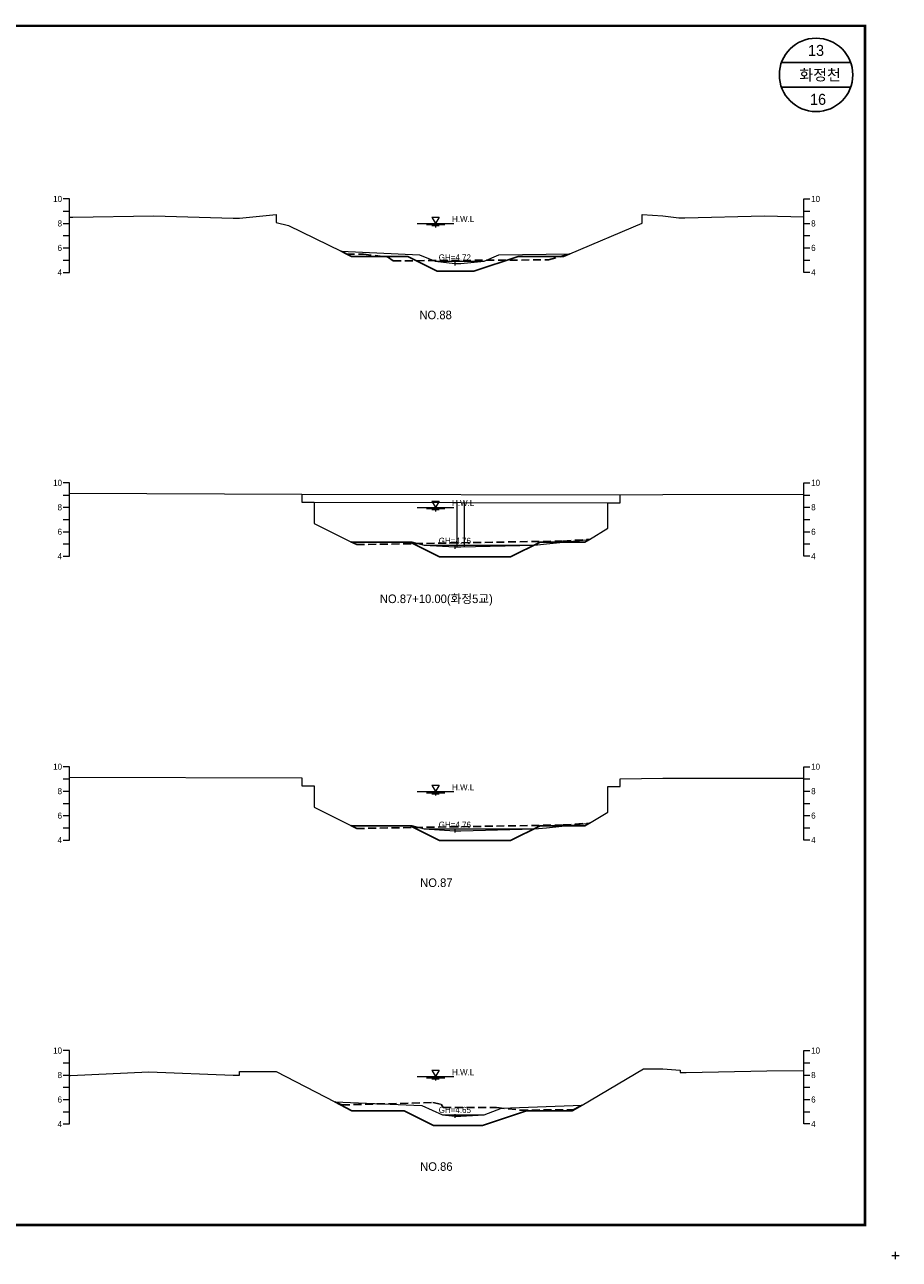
# Model space of a CAD drawing. Header units: metres. Extents: x 14497 to 21228, y -537 to 5153.
# Tile 34 of 40: x 18138 to 18853, y 2057 to 3066. Entities that reach past the tile are written whole.
import ezdxf
from ezdxf.enums import TextEntityAlignment as Align

# ---------------------------------------------------------------- set-up
doc = ezdxf.new("R2010")
doc.units = ezdxf.units.M
doc.linetypes.add('DASHED2', pattern=[9.525, 6.35, -3.175])
for name, color, linetype in [('96년횡단', 160, 'DASHED2'), ('BOX', 6, 'CONTINUOUS'), ('DT2', 7, 'CONTINUOUS'), ('SWL', 7, 'CONTINUOUS'), ('계획', 6, 'CONTINUOUS')]:
    doc.layers.add(name, color=color, linetype=linetype)
for name, color, linetype, lineweight in [('DT1', 3, 'CONTINUOUS', 0), ('GT1', 2, 'CONTINUOUS', 0), ('LT1', 4, 'CONTINUOUS', 0), ('ST1', 7, 'CONTINUOUS', 0)]:
    doc.layers.add(name, color=color, linetype=linetype, lineweight=lineweight)
doc.styles.get("Standard").update_dxf_attribs({"font": 'Gulim.ttf'})

# ---------------------------------------------------------------- blocks, each defined once
blk = doc.blocks.new('SWL')
at = {"layer": 'LT1'}
for p, q in [((-15, 0), (15, 0)), ((-3, 5.2), (3, 5.2)), ((-3, 5.2), (0, 0)), ((3, 5.2), (0, 0)), ((-7.5, -0.9), (7.5, -0.9)), ((-3, -1.8), (3, -1.8)), ((-0.4, -2.7), (0.4, -2.7))]:
    blk.add_line(p, q, dxfattribs=at)

msp = doc.modelspace()

# ---------------------------------------------------------------- linework, layer by layer
at = {"layer": '96년횡단'}
for points in [[(18396.9, 2880.8), (18401.6, 2878.5), (18415.3, 2878.5), (18434.8, 2876.2), (18439.6, 2873), (18566.4, 2873.8), (18583.9, 2878.8)], [(18404.9, 2643.4), (18409.7, 2641.1), (18578.5, 2644), (18599.9, 2645.4)], [(18404.9, 2411.4), (18409.7, 2409.1), (18578.5, 2412), (18599.9, 2413.4)], [(18391.9, 2185.6), (18397.7, 2183.2), (18471.9, 2185.1), (18478.8, 2183.8), (18480.5, 2181.1), (18523.9, 2181), (18543.4, 2179), (18586.6, 2179.1), (18593.9, 2183.1)]]:
    msp.add_lwpolyline(points, dxfattribs=at)
at = {"layer": 'BOX'}
for p, q in [((18813.3, 3035), (18756.7, 3035)), ((18813.3, 3015), (18756.7, 3015))]:
    msp.add_line(p, q, dxfattribs=at)
at = {"layer": 'BOX', "const_width": 2}
msp.add_lwpolyline([(17425, 2085), (18825, 2085), (18825, 3065), (17425, 3065)], close=True, dxfattribs=at)
at = {"layer": 'BOX'}
msp.add_circle((18785, 3025), 30, dxfattribs=at)
at = {"layer": 'DT1'}
for p, q in [((18473.9, 2872.8), (18513.9, 2872.8)), ((18364.9, 2682.4), (18624.9, 2681.8)), ((18374.9, 2675.9), (18614.9, 2675.3)), ((18491.9, 2639.2), (18491.9, 2675.6)), ((18497.9, 2639.2), (18497.9, 2675.6)), ((18464.9, 2640.7), (18554.9, 2640.7)), ((18464.9, 2408.7), (18554.9, 2408.7)), ((18479.9, 2175.1), (18513.9, 2175.1))]:
    msp.add_line(p, q, dxfattribs=at)
at = {"layer": 'GT1'}
for points in [[(18175, 2908.8), (18177.9, 2908.8), (18243.9, 2909.8), (18308.9, 2907.8), (18313.9, 2907.8), (18343.9, 2910.8), (18343.9, 2904.3), (18353.9, 2901.8), (18396.9, 2880.8), (18460.9, 2877.8), (18473.9, 2872.8), (18489.9, 2870.8), (18494.9, 2870.8), (18513.9, 2872.8), (18525.9, 2877.8), (18583.9, 2878.8), (18642.9, 2903.8), (18642.9, 2910.8), (18659.9, 2909.8), (18672.9, 2908.2), (18677.9, 2908.2), (18742.9, 2909.7), (18775, 2908.9)], [(18489.9, 2872.3), (18489.9, 2869.3)], [(18489.9, 2872.3), (18489.9, 2869.3)], [(18175, 2683), (18364.9, 2682.4), (18364.9, 2675.9), (18374.9, 2675.9), (18374.9, 2658.4), (18404.9, 2643.4), (18454.9, 2643.4), (18464.9, 2640.7), (18489.9, 2639.2), (18494.9, 2639.2), (18554.9, 2640.7), (18564.9, 2641.7), (18599.9, 2645.4), (18614.9, 2654.4), (18614.9, 2675.3), (18624.9, 2675.3), (18624.9, 2681.8), (18659.9, 2682.1), (18775, 2682.2)], [(18489.9, 2640.7), (18489.9, 2637.7)], [(18489.9, 2640.7), (18489.9, 2637.7)], [(18175, 2451), (18364.9, 2450.4), (18364.9, 2443.9), (18374.9, 2443.9), (18374.9, 2426.4), (18404.9, 2411.4), (18454.9, 2411.4), (18464.9, 2408.7), (18489.9, 2407.2), (18494.9, 2407.2), (18554.9, 2408.7), (18564.9, 2409.7), (18599.9, 2413.4), (18614.9, 2422.4), (18614.9, 2443.3), (18624.9, 2443.3), (18624.9, 2449.8), (18659.9, 2450.1), (18775, 2450.2)], [(18489.9, 2408.7), (18489.9, 2405.7)], [(18489.9, 2408.7), (18489.9, 2405.7)], [(18175, 2207.1), (18175.9, 2207.1), (18239.9, 2210.1), (18308.9, 2207.6), (18313.9, 2207.6), (18313.9, 2210.6), (18343.9, 2210.6), (18391.9, 2185.6), (18462.9, 2182.6), (18479.9, 2175.1), (18489.9, 2174.1), (18494.9, 2174.1), (18513.9, 2175.1), (18527.9, 2180.6), (18593.9, 2183.1), (18643.9, 2212.6), (18659.9, 2212.6), (18673.9, 2211.6), (18673.9, 2209.6), (18678.9, 2209.6), (18744.9, 2211), (18775, 2211.3)], [(18489.9, 2175.6), (18489.9, 2172.6)], [(18489.9, 2175.6), (18489.9, 2172.6)]]:
    msp.add_lwpolyline(points, dxfattribs=at)
at = {"layer": 'LT1'}
for p, q in [((18847, 2060), (18853, 2060)), ((18847, 2060), (18853, 2060)), ((18847, 2060), (18853, 2060)), ((18847, 2060), (18853, 2060)), ((18850, 2057), (18850, 2063)), ((18850, 2057), (18850, 2063)), ((18850, 2057), (18850, 2063)), ((18850, 2057), (18850, 2063))]:
    msp.add_line(p, q, dxfattribs=at)
at = {"layer": 'ST1'}
for p, q in [((18175, 2923.6), (18170, 2923.6)), ((18175, 2863.6), (18175, 2923.6)), ((18775, 2863.6), (18775, 2923.6)), ((18775, 2923.6), (18780, 2923.6)), ((18170, 2913.6), (18175, 2913.6)), ((18775, 2913.6), (18780, 2913.6)), ((18170, 2903.6), (18175, 2903.6)), ((18775, 2903.6), (18780, 2903.6)), ((18170, 2893.6), (18175, 2893.6)), ((18775, 2893.6), (18780, 2893.6)), ((18170, 2883.6), (18175, 2883.6)), ((18775, 2883.6), (18780, 2883.6)), ((18170, 2873.6), (18175, 2873.6)), ((18775, 2873.6), (18780, 2873.6)), ((18170, 2863.6), (18175, 2863.6)), ((18780, 2863.6), (18775, 2863.6)), ((18175, 2691.6), (18170, 2691.6)), ((18175, 2631.6), (18175, 2691.6)), ((18775, 2631.6), (18775, 2691.6)), ((18775, 2691.6), (18780, 2691.6)), ((18170, 2681.6), (18175, 2681.6)), ((18775, 2681.6), (18780, 2681.6)), ((18170, 2671.6), (18175, 2671.6)), ((18775, 2671.6), (18780, 2671.6)), ((18170, 2661.6), (18175, 2661.6)), ((18775, 2661.6), (18780, 2661.6)), ((18170, 2651.6), (18175, 2651.6)), ((18775, 2651.6), (18780, 2651.6)), ((18170, 2641.6), (18175, 2641.6)), ((18775, 2641.6), (18780, 2641.6)), ((18170, 2631.6), (18175, 2631.6)), ((18780, 2631.6), (18775, 2631.6)), ((18175, 2459.6), (18170, 2459.6)), ((18175, 2399.6), (18175, 2459.6)), ((18775, 2399.6), (18775, 2459.6)), ((18775, 2459.6), (18780, 2459.6)), ((18170, 2449.6), (18175, 2449.6)), ((18775, 2449.6), (18780, 2449.6)), ((18170, 2439.6), (18175, 2439.6)), ((18775, 2439.6), (18780, 2439.6)), ((18170, 2429.6), (18175, 2429.6)), ((18775, 2429.6), (18780, 2429.6)), ((18170, 2419.6), (18175, 2419.6)), ((18775, 2419.6), (18780, 2419.6)), ((18170, 2409.6), (18175, 2409.6)), ((18775, 2409.6), (18780, 2409.6)), ((18170, 2399.6), (18175, 2399.6)), ((18780, 2399.6), (18775, 2399.6)), ((18175, 2227.6), (18170, 2227.6)), ((18175, 2167.6), (18175, 2227.6)), ((18775, 2167.6), (18775, 2227.6)), ((18775, 2227.6), (18780, 2227.6)), ((18170, 2217.6), (18175, 2217.6)), ((18775, 2217.6), (18780, 2217.6)), ((18170, 2207.6), (18175, 2207.6)), ((18775, 2207.6), (18780, 2207.6)), ((18170, 2197.6), (18175, 2197.6)), ((18775, 2197.6), (18780, 2197.6)), ((18170, 2187.6), (18175, 2187.6)), ((18775, 2187.6), (18780, 2187.6)), ((18170, 2177.6), (18175, 2177.6)), ((18775, 2177.6), (18780, 2177.6)), ((18170, 2167.6), (18175, 2167.6)), ((18780, 2167.6), (18775, 2167.6))]:
    msp.add_line(p, q, dxfattribs=at)
at = {"layer": '계획'}
for points in [[(18396.9, 2880.8), (18405.4, 2876.6), (18451.5, 2876.6), (18475.5, 2864.6), (18505.5, 2864.6), (18541.5, 2876.6), (18578.8, 2876.6), (18583.9, 2878.8)], [(18404.9, 2643.4), (18405.3, 2643.2), (18453.3, 2643.2), (18477.3, 2631.2), (18535.5, 2631.2), (18559.5, 2643.2), (18596.2, 2643.2), (18599.9, 2645.4)], [(18404.9, 2411.4), (18405.3, 2411.2), (18453.3, 2411.2), (18477.3, 2399.2), (18535.5, 2399.2), (18559.5, 2411.2), (18596.2, 2411.2), (18599.9, 2413.4)], [(18391.9, 2185.6), (18405.7, 2178.3), (18448.4, 2178.3), (18472.4, 2166.3), (18512.4, 2166.3), (18548.4, 2178.3), (18585.8, 2178.3), (18593.9, 2183.1)]]:
    msp.add_lwpolyline(points, dxfattribs=at)

# ---------------------------------------------------------------- block references
at = {"layer": 'SWL'}
for p in [(18474.2, 2903.6), (18474.2, 2671.5), (18474.2, 2439.2), (18474.2, 2206.3)]:
    msp.add_blockref('SWL', p, dxfattribs=at)

# ---------------------------------------------------------------- texts
at = {"layer": 'DT1'}
for s, p in [('10', (18169, 2923.6)), ('8', (18169, 2903.6)), ('6', (18169, 2883.6)), ('4', (18169, 2863.6)), ('10', (18169, 2691.6)), ('8', (18169, 2671.6)), ('6', (18169, 2651.6)), ('4', (18169, 2631.6)), ('10', (18169, 2459.6)), ('8', (18169, 2439.6)), ('6', (18169, 2419.6)), ('4', (18169, 2399.6)), ('10', (18169, 2227.6)), ('8', (18169, 2207.6)), ('6', (18169, 2187.6)), ('4', (18169, 2167.6))]:
    msp.add_text(s, height=5, dxfattribs=at).set_placement(p, align=Align.MIDDLE_RIGHT)
for s, p in [('10', (18781, 2923.6)), ('8', (18781, 2903.6)), ('6', (18781, 2883.6)), ('4', (18781, 2863.6)), ('10', (18781, 2691.6)), ('8', (18781, 2671.6)), ('6', (18781, 2651.6)), ('4', (18781, 2631.6)), ('10', (18781, 2459.6)), ('8', (18781, 2439.6)), ('6', (18781, 2419.6)), ('4', (18781, 2399.6)), ('10', (18781, 2227.6)), ('8', (18781, 2207.6)), ('6', (18781, 2187.6)), ('4', (18781, 2167.6))]:
    msp.add_text(s, height=5, dxfattribs=at).set_placement(p, align=Align.MIDDLE_LEFT)
for s, p in [('GH=4.72', (18489.9, 2875.8)), ('GH=4.72', (18489.9, 2875.8)), ('GH=4.76', (18489.9, 2644.2)), ('GH=4.76', (18489.9, 2644.2)), ('GH=4.76', (18489.9, 2412.2)), ('GH=4.76', (18489.9, 2412.2)), ('GH=4.65', (18489.9, 2179.1)), ('GH=4.65', (18489.9, 2179.1))]:
    msp.add_text(s, height=5, dxfattribs=at).set_placement(p, align=Align.MIDDLE_CENTER)
at = {"layer": 'DT2'}
for s, height, p in [(' 13 ', 9, (18785, 3045)), ('  화정천', 9, (18785, 3025)), (' 16', 9, (18785, 3005)), ('NO.88', 7, (18474.2, 2828.8)), ('NO.87+10.00(화정5교)', 7, (18474.8, 2596.8)), ('NO.87', 7, (18474.8, 2364.8)), ('NO.86', 7, (18474.8, 2132.8))]:
    msp.add_text(s, height=height, dxfattribs=at).set_placement(p, align=Align.MIDDLE_CENTER)
at = {"layer": 'LT1'}
for p in [(18496.7, 2907.2), (18496.7, 2675.1), (18496.7, 2442.8), (18496.7, 2209.9)]:
    msp.add_text('H.W.L', height=5, dxfattribs=at).set_placement(p, align=Align.MIDDLE_CENTER)

doc.saveas('drawing.dxf')
